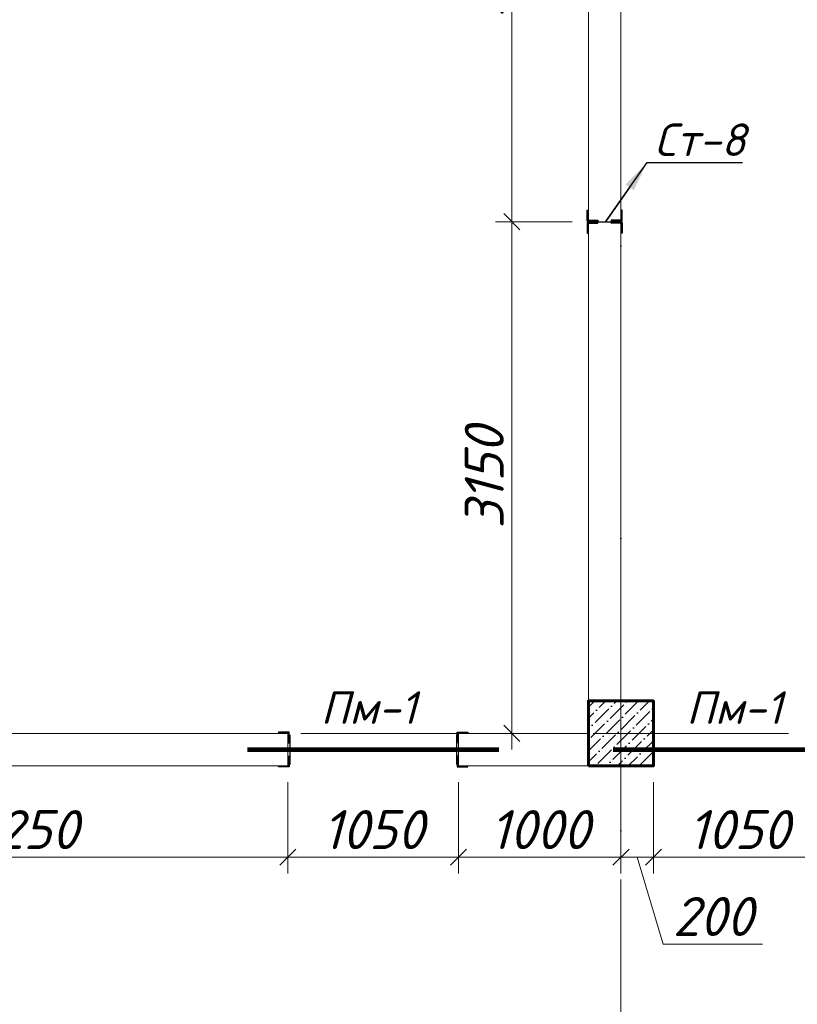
# Model space of a CAD drawing. Header units: millimetres. Extents: x 363306 to 7757304, y 1022887 to 1207196.
# Tile 175 of 256: x 990162 to 994947, y 1077143 to 1083204. Entities that reach past the tile are written whole.
import ezdxf
from ezdxf import colors
from ezdxf.entities.mleader import LeaderData, LeaderLine
from ezdxf.math import Vec2, Vec3

# ---------------------------------------------------------------- set-up
doc = ezdxf.new("R2010")
doc.units = ezdxf.units.MM
doc.linetypes.add('ACAD_ISO10W100', pattern=[18, 12, -3, 0, -3])
doc.layers.add('0 @ 100', color=7, linetype='Continuous')
doc.layers.add('kcd_tx', color=7, linetype='Continuous')
doc.layers.add('5   0.30', color=1, linetype='Continuous', lineweight=30)
doc.layers.add('размеры', color=12, linetype='Continuous', lineweight=15)
doc.styles.add('iso', font='isocpeur.TTF')
doc.styles.add('ISOCPEUR', font='isocpeur.TTF')
doc.styles.get("Standard").update_dxf_attribs({"font": 'isocpeui.ttf'})
doc.styles.add('ГОСТ 2.304', font='isocpeui.ttf')
doc.dimstyles.new('Санжар', dxfattribs={"dimtxt": 240, "dimasz": 200, "dimexe": 200, "dimexo": 200, "dimgap": 50, "dimtad": 1, "dimdec": 0, "dimtxsty": 'Standard', "dimblk": 'OBLIQUE', "dimcen": 2.5, "dimdle": 200, "dimclrd": 152, "dimclre": 152, "dimclrt": 152, "dimadec": 0, "dimazin": 0, "dimtfac": 1, "dimtdec": 0, "dimtmove": 0, "dimatfit": 3, "dimldrblk": 'OBLIQUE', "dimfxl": 0, "dimlwd": 0, "dimlwe": 0, "dimarcsym": 0})

# ---------------------------------------------------------------- blocks, each defined once
blk = doc.blocks.new('*U25')
at = {"color": 0, "linetype": 'ByBlock', "lineweight": -2, "ltscale": 100}
blk.add_lwpolyline([(0, 0), (63, 0), (63, 2.7, 0.414214), (60.7, 5), (12, 5, -0.414214), (5, 12), (5, 60.7, 0.414214), (2.7, 63), (0, 63)], format="xyb", close=True, dxfattribs=at)
blk = doc.blocks.new('*U35')
at = {"color": 0, "linetype": 'ByBlock', "lineweight": -2, "ltscale": 100}
blk.add_lwpolyline([(0, 0), (63, 0), (63, 2.7, 0.414214), (60.7, 5), (12, 5, -0.414214), (5, 12), (5, 60.7, 0.414214), (2.7, 63), (0, 63)], format="xyb", close=True, dxfattribs=at)
blk = doc.blocks.new('*U434')
at = {"color": 0, "linetype": 'ByBlock', "lineweight": -2, "ltscale": 100}
blk.add_lwpolyline([(0, 0), (63, 0), (63, 2.7, 0.414214), (60.7, 5), (12, 5, -0.414214), (5, 12), (5, 60.7, 0.414214), (2.7, 63), (0, 63)], format="xyb", close=True, dxfattribs=at)
blk = doc.blocks.new('_Oblique')
at = {"color": 0, "linetype": 'ByBlock', "lineweight": -2}
blk.add_line((-0.5, -0.5), (0.5, 0.5), dxfattribs=at)
blk = doc.blocks.new('*D684')
at = {"layer": 'Defpoints', "color": 0, "lineweight": 25, "transparency": 16777216}
for p in [(993190.8, 1081960.4), (993662.3, 1081960.4), (993562.3, 1078810.4)]:
    blk.add_point(p, dxfattribs=at)
at = {"layer": 'kcd_tx', "lineweight": 0, "transparency": 16777216}
for p, q in [((993190.8, 1078710.4), (993190.8, 1082060.4)), ((993562.3, 1081960.4), (993090.8, 1081960.4)), ((993462.3, 1078810.4), (993090.8, 1078810.4))]:
    blk.add_line(p, q, dxfattribs=at)
at = {"layer": 'kcd_tx', "lineweight": 0, "transparency": 16777216, "xscale": 100, "yscale": 100, "zscale": 100}
for p, rotation in [((993190.8, 1081960.4), 90), ((993190.8, 1078810.4), 270)]:
    blk.add_blockref('_Oblique', p, dxfattribs=dict(at, rotation=rotation))
at = {"layer": 'kcd_tx', "lineweight": 30, "transparency": 16777216, "insert": (993020.8, 1080385.4), "char_height": 240, "attachment_point": 5, "rotation": 90}
blk.add_mtext('3150', dxfattribs=at)
blk = doc.blocks.new('*D685')
at = {"layer": 'Defpoints', "color": 0, "lineweight": 25, "transparency": 16777216}
for p in [(993190.8, 1085110.4), (993562.3, 1085110.4), (993662.3, 1081960.4)]:
    blk.add_point(p, dxfattribs=at)
at = {"layer": 'kcd_tx', "lineweight": 0, "transparency": 16777216}
for p, q in [((993190.8, 1081860.4), (993190.8, 1085210.4)), ((993462.3, 1085110.4), (993090.8, 1085110.4)), ((993562.3, 1081960.4), (993090.8, 1081960.4))]:
    blk.add_line(p, q, dxfattribs=at)
at = {"layer": 'kcd_tx', "lineweight": 0, "transparency": 16777216, "xscale": 100, "yscale": 100, "zscale": 100}
for p, rotation in [((993190.8, 1085110.4), 90), ((993190.8, 1081960.4), 270)]:
    blk.add_blockref('_Oblique', p, dxfattribs=dict(at, rotation=rotation))
at = {"layer": 'kcd_tx', "lineweight": 30, "transparency": 16777216, "insert": (993020.8, 1083535.4), "char_height": 240, "attachment_point": 5, "rotation": 90}
blk.add_mtext('3150', dxfattribs=at)
blk = doc.blocks.new('*D491')
at = {"layer": 'Defpoints', "color": 0, "lineweight": 25, "transparency": 16777216}
for p in [(988562.3, 1078610.4), (991812.3, 1078610.4), (991812.3, 1078048.3)]:
    blk.add_point(p, dxfattribs=at)
at = {"layer": 'kcd_tx', "lineweight": 0, "transparency": 16777216}
for p, q in [((988562.3, 1078510.4), (988562.3, 1077948.3)), ((991812.3, 1078510.4), (991812.3, 1077948.3)), ((988462.3, 1078048.3), (991912.3, 1078048.3))]:
    blk.add_line(p, q, dxfattribs=at)
at = {"layer": 'kcd_tx', "lineweight": 0, "transparency": 16777216, "xscale": 100, "yscale": 100, "zscale": 100, "rotation": 180}
blk.add_blockref('_Oblique', (988562.3, 1078048.3), dxfattribs=at)
at = {"layer": 'kcd_tx', "lineweight": 0, "transparency": 16777216, "xscale": 100, "yscale": 100, "zscale": 100}
blk.add_blockref('_Oblique', (991812.3, 1078048.3), dxfattribs=at)
at = {"layer": 'kcd_tx', "lineweight": 30, "transparency": 16777216, "insert": (990187.3, 1078218.3), "char_height": 240, "attachment_point": 5}
blk.add_mtext('3250', dxfattribs=at)
blk = doc.blocks.new('*D492')
at = {"layer": 'Defpoints', "color": 0, "lineweight": 25, "transparency": 16777216}
for p in [(991812.3, 1078610.4), (992862.3, 1078610.4), (992862.3, 1078048.3)]:
    blk.add_point(p, dxfattribs=at)
at = {"layer": 'kcd_tx', "lineweight": 0, "transparency": 16777216}
for p, q in [((991812.3, 1078510.4), (991812.3, 1077948.3)), ((992862.3, 1078510.4), (992862.3, 1077948.3)), ((991712.3, 1078048.3), (992962.3, 1078048.3))]:
    blk.add_line(p, q, dxfattribs=at)
at = {"layer": 'kcd_tx', "lineweight": 0, "transparency": 16777216, "xscale": 100, "yscale": 100, "zscale": 100, "rotation": 180}
blk.add_blockref('_Oblique', (991812.3, 1078048.3), dxfattribs=at)
at = {"layer": 'kcd_tx', "lineweight": 0, "transparency": 16777216, "xscale": 100, "yscale": 100, "zscale": 100}
blk.add_blockref('_Oblique', (992862.3, 1078048.3), dxfattribs=at)
at = {"layer": 'kcd_tx', "lineweight": 30, "transparency": 16777216, "insert": (992337.3, 1078218.3), "char_height": 240, "attachment_point": 5}
blk.add_mtext('1050', dxfattribs=at)
blk = doc.blocks.new('*D493')
at = {"layer": 'Defpoints', "color": 0, "lineweight": 25, "transparency": 16777216}
for p in [(992862.3, 1078610.4), (993862.3, 1078610.4), (993862.3, 1078048.3)]:
    blk.add_point(p, dxfattribs=at)
at = {"layer": 'kcd_tx', "lineweight": 0, "transparency": 16777216}
for p, q in [((992862.3, 1078510.4), (992862.3, 1077948.3)), ((993862.3, 1078510.4), (993862.3, 1077948.3)), ((992762.3, 1078048.3), (993962.3, 1078048.3))]:
    blk.add_line(p, q, dxfattribs=at)
at = {"layer": 'kcd_tx', "lineweight": 0, "transparency": 16777216, "xscale": 100, "yscale": 100, "zscale": 100, "rotation": 180}
blk.add_blockref('_Oblique', (992862.3, 1078048.3), dxfattribs=at)
at = {"layer": 'kcd_tx', "lineweight": 0, "transparency": 16777216, "xscale": 100, "yscale": 100, "zscale": 100}
blk.add_blockref('_Oblique', (993862.3, 1078048.3), dxfattribs=at)
at = {"layer": 'kcd_tx', "lineweight": 30, "transparency": 16777216, "insert": (993362.3, 1078218.3), "char_height": 240, "attachment_point": 5}
blk.add_mtext('1000', dxfattribs=at)
blk = doc.blocks.new('*D494')
at = {"layer": 'Defpoints', "color": 0, "lineweight": 25, "transparency": 16777216}
for p in [(993862.3, 1078610.4), (994062.3, 1078610.4), (994062.3, 1078048.3)]:
    blk.add_point(p, dxfattribs=at)
at = {"layer": 'kcd_tx', "lineweight": 0, "transparency": 16777216}
for p, q in [((993862.3, 1078510.4), (993862.3, 1077948.3)), ((994062.3, 1078510.4), (994062.3, 1077948.3)), ((993762.3, 1078048.3), (994162.3, 1078048.3)), ((993962.3, 1078048.3), (994122.8, 1077513.3)), ((994122.8, 1077513.3), (994732.6, 1077513.3))]:
    blk.add_line(p, q, dxfattribs=at)
at = {"layer": 'kcd_tx', "lineweight": 0, "transparency": 16777216, "xscale": 100, "yscale": 100, "zscale": 100, "rotation": 180}
blk.add_blockref('_Oblique', (993862.3, 1078048.3), dxfattribs=at)
at = {"layer": 'kcd_tx', "lineweight": 0, "transparency": 16777216, "xscale": 100, "yscale": 100, "zscale": 100}
blk.add_blockref('_Oblique', (994062.3, 1078048.3), dxfattribs=at)
at = {"layer": 'kcd_tx', "lineweight": 30, "transparency": 16777216, "insert": (994427.7, 1077683.3), "char_height": 240, "attachment_point": 5}
blk.add_mtext('200', dxfattribs=at)
blk = doc.blocks.new('*D495')
at = {"layer": 'Defpoints', "color": 0, "lineweight": 25, "transparency": 16777216}
for p in [(994062.3, 1078610.4), (995112.3, 1078610.4), (995112.3, 1078048.3)]:
    blk.add_point(p, dxfattribs=at)
at = {"layer": 'kcd_tx', "lineweight": 0, "transparency": 16777216}
for p, q in [((994062.3, 1078510.4), (994062.3, 1077948.3)), ((995112.3, 1078510.4), (995112.3, 1077948.3)), ((993962.3, 1078048.3), (995212.3, 1078048.3))]:
    blk.add_line(p, q, dxfattribs=at)
at = {"layer": 'kcd_tx', "lineweight": 0, "transparency": 16777216, "xscale": 100, "yscale": 100, "zscale": 100, "rotation": 180}
blk.add_blockref('_Oblique', (994062.3, 1078048.3), dxfattribs=at)
at = {"layer": 'kcd_tx', "lineweight": 0, "transparency": 16777216, "xscale": 100, "yscale": 100, "zscale": 100}
blk.add_blockref('_Oblique', (995112.3, 1078048.3), dxfattribs=at)
at = {"layer": 'kcd_tx', "lineweight": 30, "transparency": 16777216, "insert": (994587.3, 1078218.3), "char_height": 240, "attachment_point": 5}
blk.add_mtext('1050', dxfattribs=at)
blk = doc.blocks.new('5TWE')
at = {"color": 116, "lineweight": 0, "true_color": 0x136734, "const_width": 30}
blk.add_lwpolyline([(671011.7, 1826860), (672561.7, 1826860)], dxfattribs=at)
at = {"layer": '5   0.30', "color": 5, "lineweight": 30, "ltscale": 200}
for p, q in [((671273.9, 1826952.1), (671273.9, 1826767.9)), ((672299.5, 1826952.1), (672299.5, 1826767.9))]:
    blk.add_line(p, q, dxfattribs=at)
at = {"layer": '5   0.30', "color": 5, "lineweight": 30, "ltscale": 200, "yscale": 1.05763968, "zscale": 1.05763968, "rotation": 180}
for p, xscale in [((671269.8, 1826968.4), 1.05763968), ((672303.5, 1826968.4), -1.05763968)]:
    blk.add_blockref('*U25', p, dxfattribs=dict(at, xscale=xscale))
at = {"layer": '5   0.30', "color": 5, "lineweight": 30, "ltscale": 200, "extrusion": (0, 0, -1), "yscale": 1.05763968, "zscale": -1.05763968}
for p, xscale in [((-671269.8, 1826753.5), 1.05763968), ((-672303.5, 1826753.5), -1.05763968)]:
    blk.add_blockref('*U25', p, dxfattribs=dict(at, xscale=xscale))
at = {"color": 18, "lineweight": 0, "true_color": 0x000000, "insert": (671463.5, 1827218.6), "char_height": 200, "width": 262.818, "attachment_point": 1}
blk.add_mtext('{\\C116;\\c3434259;Пм-1}', dxfattribs=at)
ml = blk.add_multileader_mtext('Standard')
ml.set_content('{\\fISOCPEUR|b0|i1|c204|p34;\\C5;Ст-6}', color=256, style='ISOCPEUR')
ml.set_leader_properties()
ml.build(insert=Vec2(0, 0))
ml.multileader.update_dxf_attribs({"text_left_attachment_type": 6, "text_right_attachment_type": 6, "dogleg_length": 0.208, "arrow_head_size": 187.5, "scale": 100})
ctx = ml.context
ctx.base_point, ctx.scale, ctx.char_height, ctx.arrow_head_size, ctx.landing_gap_size, ctx.plane_origin = Vec3(671509.9, 1827427), 100, 200, 187.5, 0, Vec3(675899.8, 1828882)
ctx.left_attachment, ctx.right_attachment, ctx.text_align_type = 6, 6, 1
notes = []
notes.append((ctx, [(1, (1, 1, 0), (672127.8, 1827427), (-1, 0), 20.8, [(2, [(671269.8, 1826968.4)], 0, []), (1, [(672322.3, 1826960), (672322.3, 1826960)], 0, [])])]))
ctx.mtext.insert, ctx.mtext.alignment, ctx.mtext.flow_direction = Vec3(671808.4, 1827667), 2, 5
for ctx, leaders in notes:
    for number, flags, end, landing, length, lines in leaders:
        leader = LeaderData()
        leader.index, (leader.has_last_leader_line, leader.has_dogleg_vector, leader.attachment_direction) = number, flags
        leader.last_leader_point, leader.dogleg_vector, leader.dogleg_length = Vec3(end), Vec3(landing), length
        for number, points, colour, breaks in lines:
            line = LeaderLine()
            line.index, line.vertices, line.color, line.breaks = number, Vec3.list(points), colors.encode_raw_color(colour), breaks
            leader.lines.append(line)
        ctx.leaders.append(leader)

msp = doc.modelspace()

# ---------------------------------------------------------------- hatches: boundary and pattern name
at = {"ltscale": 100}
h = msp.add_hatch(dxfattribs=at)
h.set_pattern_fill('ANSI36', color=256, scale=15, style=0)
h.set_pattern_definition([(45, (-16069300.283, 10261840.387), (25.25697034, 92.60889125), [119.0625, -23.8125, 0, -23.8125])])
h.paths.add_polyline_path([(994062.268, 1079010.387), (993662.268, 1079010.387), (993662.268, 1078610.387), (994062.268, 1078610.387)])

# ---------------------------------------------------------------- linework, layer by layer
at = {"color": 1, "linetype": 'ACAD_ISO10W100', "lineweight": 9, "ltscale": 100}
for p, q in [((993862.268, 1085110.387), (993862.268, 1066417.835)), ((998492.268, 1078810.387), (969088.863, 1078810.387))]:
    msp.add_line(p, q, dxfattribs=at)
at = {"lineweight": 0, "ltscale": 100}
for p, q in [((993662.268, 1079010.387), (993662.268, 1085010.387)), ((993862.268, 1079010.387), (993862.268, 1084910.387)), ((991812.268, 1078810.387), (988762.268, 1078810.387)), ((991812.268, 1078810.387), (991812.268, 1078610.387)), ((993662.268, 1078810.387), (992862.268, 1078810.387)), ((992862.268, 1078810.387), (992862.268, 1078610.387)), ((991812.268, 1078610.387), (983462.268, 1078610.387)), ((993692.268, 1078610.387), (992862.268, 1078610.387))]:
    msp.add_line(p, q, dxfattribs=at)
at = {"color": 18, "lineweight": 0, "true_color": 0x000000}
msp.add_line((993662.268, 1081960.387), (993862.268, 1081960.387), dxfattribs=at)
at = {"color": 116, "lineweight": 0, "true_color": 0x136734, "const_width": 30}
msp.add_lwpolyline([(993812.268, 1078710.387), (995362.268, 1078710.387)], dxfattribs=at)
at = {"layer": '5   0.30', "lineweight": 30, "ltscale": 200}
msp.add_line((993670.173, 1081960.387), (993854.362, 1081960.387), dxfattribs=at)
msp.add_line((993670.173, 1081960.387), (993854.362, 1081960.387), dxfattribs=at)
at = {"layer": 'размеры', "lineweight": 60, "ltscale": 5}
msp.add_lwpolyline([(993662.268, 1078610.387), (994062.268, 1078610.387), (994062.268, 1079010.387), (993662.268, 1079010.387)], close=True, dxfattribs=at)

# ---------------------------------------------------------------- block references
at = {"color": 18, "lineweight": 30, "true_color": 0x000000}
msp.add_blockref('5TWE', (320550.601, -748149.583), dxfattribs=at)
at = {"layer": '5   0.30', "lineweight": 30, "ltscale": 200, "yscale": 1.05763968, "zscale": 1.05763968}
for name, p, xscale, rotation in [('*U35', (993653.836, 1081964.466), -1.05763968, 270), ('*U35', (993868.688, 1081964.466), 1.05763968, 89.99999999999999), ('*U434', (993653.836, 1081956.308), 1.05763968, 270)]:
    msp.add_blockref(name, p, dxfattribs=dict(at, xscale=xscale, rotation=rotation))
at = {"layer": '5   0.30', "lineweight": 30, "ltscale": 200, "extrusion": (0, 0, -1), "xscale": 1.05763968, "yscale": 1.05763968, "zscale": -1.05763968, "rotation": 270}
msp.add_blockref('*U434', (-993868.688, 1081956.308), dxfattribs=at)

# ---------------------------------------------------------------- texts
at = {"lineweight": 9, "insert": (954613.151, 1083015.009), "char_height": 400, "width": 9717.00309, "attachment_point": 1, "style": 'iso'}
msp.add_mtext('\\pi1764.372;{\\fISOCPEUR|b0|i1|c204|p34;Примерных вид для\\P\\pi488.236;стена монтажа (Газоблок)}', dxfattribs=at)
at = {"color": 18, "lineweight": 0, "true_color": 0x000000, "insert": (994264.119, 1079069.008), "char_height": 200, "width": 262.81818, "attachment_point": 1}
msp.add_mtext('{\\C116;\\c3434259;Пм-1}', dxfattribs=at)
at = {"layer": '0 @ 100', "color": 7, "insert": (761996.908, 1075986.433), "char_height": 318.940213, "width": 19697.5359, "attachment_point": 4, "style": 'ГОСТ 2.304'}
msp.add_mtext('\\pi5457.36288;{\\fISOCPEUR|b1|i1|c204|p34;Характеристика участка строительства:\\P\\pi0;\\P}Расчетная зимняя температура воздух 15 °С.\\PСкоростной напор ветра   - 38кг/м2.\\PВес снегового покрова    - 50кг/м2.\\PКлассификация зданий по функциональной пожарной опасности - Ф 4.1 \\PКоэффициент надежности по назначению - 0.95\\P\\P^IПроектом разработано подъёмник для мало мобильных граждан населения грузоподъемностью 250 кг. скоростью 0,25 см/с. Двери шахт подъёмника противопожарные с пределом огнестойкости El 30. Подъёмники оборудованы кабинами габаритами 1500х1500 мм, ширина дверей кабины обеспечивает проезд инвалидной коляски. Для экстренных случаев подъёмник оснащен дополнительным аккумулятором и механическим спуском для безопасного спуска пассажира в нулевую отметку. Так же в дверях подъёмника установлены замки датчики которые открываются с ключевыми картами, чтобы открыть двери подъёмника.\\P^IС внешней и внутренней стороны наружных стен предусмотрено обшивка из аквапанелей толщиной 12,5мм с утеплением из минераловатной ваты на кварцевой основе, А =0,040 Вт/мС, толщиной 100мм. (по теплотехническому расчету). Наружная отделка из органическое стекло.\\P^IПодрядчик обязан предоставить заказчику сертификаты соответствия и пожарной безопасности на фасадную систему и все применяемые в данной системе материалы и изделия.\\PКонструкции, изделия и материалы применены по действующим стандартам, ТУ, сертификатам. На путях эвакуации используются отделочные материалы, соответствующие требованиям п. 5.25 ШНК 2.01.02-04.\\PОтделка стен с внутренней стороны окраска водоэмульсионными красками светлых тонов. Во внутренней и наружной отделке использованы современные отделочные материалы используемые на территории Республики Узбекистан.\\P^IКрыша - скатная из металлических профилированных листов с полимерными покрытиями с обеих сторон толщ.0,55мм по металлическим конструкциям.\\P^IПо периметру наружных стен устраивается бетонная отмостка. Бетон кл.В 7,5 шириной 1000 мм, толщиной 50 мм по гравийному основанию толщиной 100 мм -150 мм.\\P^IВсе строительно-монтажные работы вести согласно указаний соответствующих строительных норм и проекта производства работ (П.П.Р.) на основании ШНК 3.01.01 - 03 и КМК 3.01.02 - 00.', dxfattribs=at)

# ---------------------------------------------------------------- dimensions: what is measured, and where the dimension line sits
at = {"layer": 'kcd_tx', "color": 244, "lineweight": 30, "true_color": 0x991b1e}
for base, p1, p2, picture, middle in [((993190.819, 1085110.387), (993662.268, 1081960.387), (993562.268, 1085110.387), '*D685', (993020.819, 1083535.387)), ((993190.819, 1081960.387), (993562.268, 1078810.387), (993662.268, 1081960.387), '*D684', (993020.819, 1080385.387))]:
    dim = msp.add_linear_dim(base=base, p1=p1, p2=p2, angle=90, dimstyle='Санжар', override={"dimasz": 100, "dimexe": 100, "dimexo": 100, "dimdle": 100, "dimclrd": 256, "dimclre": 256, "dimclrt": 256, "dimtmove": 1, "dimfxl": 0, "dimarcsym": 2}, dxfattribs=at)
    dim.commit()
    dim.dimension.update_dxf_attribs({"geometry": picture, "text_midpoint": middle})
for base, p1, p2, picture, middle in [((991812.268, 1078048.331), (988562.268, 1078610.387), (991812.268, 1078610.387), '*D491', (990187.268, 1078218.331)), ((992862.268, 1078048.331), (991812.268, 1078610.387), (992862.268, 1078610.387), '*D492', (992337.268, 1078218.331)), ((993862.268, 1078048.331), (992862.268, 1078610.387), (993862.268, 1078610.387), '*D493', (993362.268, 1078218.331)), ((994062.268, 1078048.331), (993862.268, 1078610.387), (994062.268, 1078610.387), '*D494', (994172.768, 1077683.331)), ((995112.268, 1078048.331), (994062.268, 1078610.387), (995112.268, 1078610.387), '*D495', (994587.268, 1078218.331))]:
    dim = msp.add_linear_dim(base=base, p1=p1, p2=p2, dimstyle='Санжар', override={"dimasz": 100, "dimexe": 100, "dimexo": 100, "dimdle": 100, "dimclrd": 256, "dimclre": 256, "dimclrt": 256, "dimtmove": 1, "dimfxl": 0, "dimarcsym": 2}, dxfattribs=at)
    dim.commit()
    dim.dimension.update_dxf_attribs({"geometry": picture, "text_midpoint": middle})

# ---------------------------------------------------------------- leaders
ml = msp.add_multileader_mtext('Standard')
ml.set_content('{\\fISOCPEUR|b0|i1|c204|p34;\\C5;Ст-8}', color=256, style='ISOCPEUR')
ml.set_leader_properties()
ml.build(insert=Vec2(0, 0))
ml.multileader.update_dxf_attribs({"text_left_attachment_type": 6, "text_right_attachment_type": 6, "dogleg_length": 0.208, "arrow_head_size": 187.5, "scale": 100})
ctx = ml.context
ctx.base_point, ctx.scale, ctx.char_height, ctx.arrow_head_size, ctx.landing_gap_size, ctx.plane_origin = Vec3(994044.145, 1082325.166), 100, 200, 187.5, 0, Vec3(998349.528, 1080927.553)
ctx.left_attachment, ctx.right_attachment, ctx.text_align_type = 6, 6, 1
notes = []
notes.append((ctx, [(0, (1, 1, 0), (994023.326, 1082325.166), (1, 0), 20.819, [(1, [(994023.326, 1082325.166), (993766.971, 1081960.387), (993766.971, 1081960.387)], 0, [])])]))
ctx.mtext.insert, ctx.mtext.alignment, ctx.mtext.flow_direction = Vec3(994348.615, 1082565.166), 2, 5
ml = msp.add_multileader_mtext('Standard')
ml.set_content('{\\fISOCPEUR|b0|i1|c204|p34;\\C5;Ст-8}', color=256, style='ISOCPEUR')
ml.set_leader_properties()
ml.build(insert=Vec2(0, 0))
ml.multileader.update_dxf_attribs({"text_left_attachment_type": 6, "text_right_attachment_type": 6, "dogleg_length": 0.208, "arrow_head_size": 187.5, "scale": 100})
ctx = ml.context
ctx.base_point, ctx.scale, ctx.char_height, ctx.arrow_head_size, ctx.landing_gap_size, ctx.plane_origin = Vec3(977054.667, 1079315.166), 100, 200, 187.5, 0, Vec3(973479.711, 1077677.553)
ctx.left_attachment, ctx.right_attachment, ctx.text_align_type = 6, 6, 1
notes.append((ctx, [(0, (1, 1, 0), (977684.425, 1079315.166), (-1, 0), 20.819, [(1, [(977684.425, 1079315.166), (978062.268, 1078710.387), (978062.268, 1078710.387)], 0, [])])]))
ctx.mtext.insert, ctx.mtext.width, ctx.mtext.alignment, ctx.mtext.flow_direction = Vec3(977359.136, 1079555.166), 760.27741, 2, 5
ml = msp.add_multileader_mtext('Standard')
ml.set_content('{\\fISOCPEUR|b0|i1|c204|p34;\\C5;Ст-8}', color=256, style='ISOCPEUR')
ml.set_leader_properties()
ml.build(insert=Vec2(0, 0))
ml.multileader.update_dxf_attribs({"text_left_attachment_type": 6, "text_right_attachment_type": 6, "dogleg_length": 0.208, "arrow_head_size": 187.5, "scale": 100})
ctx = ml.context
ctx.base_point, ctx.scale, ctx.char_height, ctx.arrow_head_size, ctx.landing_gap_size, ctx.plane_origin = Vec3(1022054.667, 1079315.166), 100, 200, 187.5, 0, Vec3(1018479.711, 1077677.553)
ctx.left_attachment, ctx.right_attachment, ctx.text_align_type = 6, 6, 1
notes.append((ctx, [(0, (1, 1, 0), (1022684.425, 1079315.166), (-1, 0), 20.819, [(1, [(1022684.425, 1079315.166), (1023062.268, 1078710.387), (1023062.268, 1078710.387)], 0, [])])]))
ctx.mtext.insert, ctx.mtext.width, ctx.mtext.alignment, ctx.mtext.flow_direction = Vec3(1022359.136, 1079555.166), 760.27741, 2, 5
for ctx, leaders in notes:
    for number, flags, end, landing, length, lines in leaders:
        leader = LeaderData()
        leader.index, (leader.has_last_leader_line, leader.has_dogleg_vector, leader.attachment_direction) = number, flags
        leader.last_leader_point, leader.dogleg_vector, leader.dogleg_length = Vec3(end), Vec3(landing), length
        for number, points, colour, breaks in lines:
            line = LeaderLine()
            line.index, line.vertices, line.color, line.breaks = number, Vec3.list(points), colors.encode_raw_color(colour), breaks
            leader.lines.append(line)
        ctx.leaders.append(leader)

doc.saveas('drawing.dxf')
